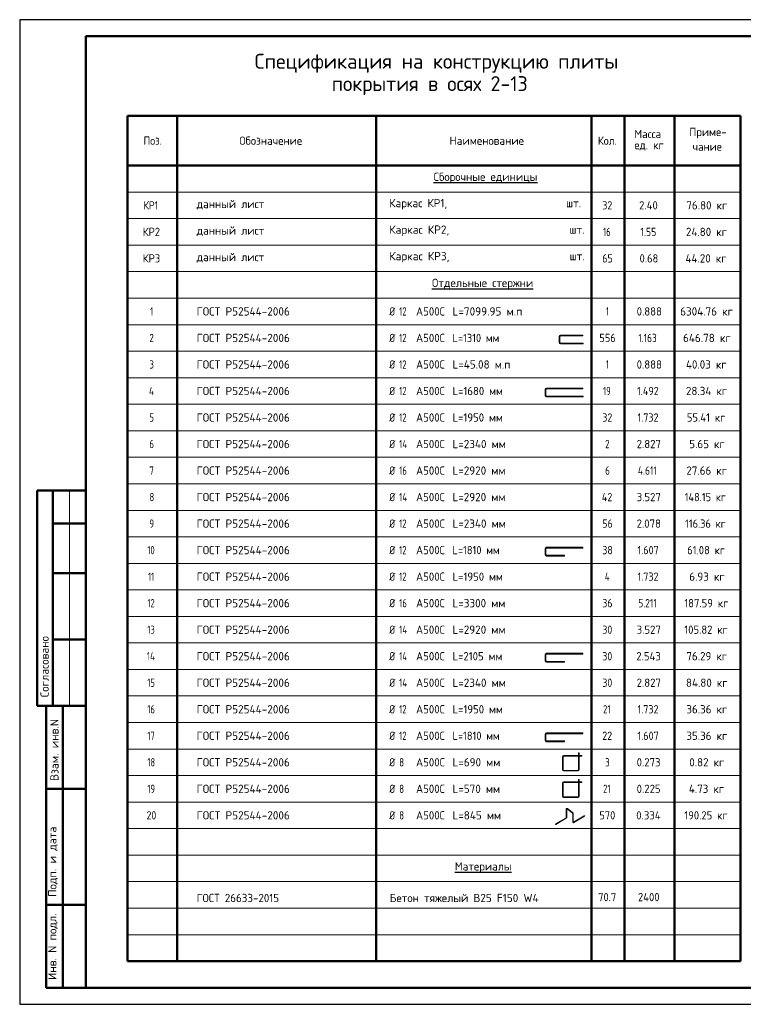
# Model space of a CAD drawing. Header units: millimetres. Extents: x 0 to 42000, y 0 to 29700.
# Tile 1 of 4: x 0 to 21830, y 0 to 29700. Entities that reach past the tile are written whole.
import ezdxf

# ---------------------------------------------------------------- set-up
doc = ezdxf.new("R2010")
doc.units = ezdxf.units.MM
doc.layers.add('Standard', color=7, linetype='Continuous', lineweight=25)
doc.styles.add('ISOCPEUR', font='txt')

msp = doc.modelspace()

# ---------------------------------------------------------------- linework, layer by layer
at = {"layer": 'Standard', "color": 7, "linetype": 'Continuous', "lineweight": 25, "transparency": 33554687}
msp.add_line((2000, 29200), (2000, 1058), dxfattribs=at)
at = {"layer": 'Standard', "color": 7, "linetype": 'Continuous', "lineweight": 50, "transparency": 33554687}
for p, q in [((21750, 26800), (3250, 26800)), ((3250, 26800), (3250, 25300)), ((4750, 26800), (4750, 25300)), ((10750, 26800), (10750, 25300)), ((17250, 26800), (17250, 25300)), ((18250, 26800), (18250, 25300)), ((19750, 26800), (19750, 25300)), ((21750, 26800), (21750, 25300)), ((21750, 25300), (3250, 25300)), ((3250, 25300), (3250, 1300)), ((4750, 25300), (4750, 1300)), ((10750, 25300), (10750, 1300)), ((17250, 25300), (17250, 1300)), ((18250, 25300), (18250, 1300)), ((19750, 25300), (19750, 1300)), ((21750, 25300), (21750, 1300)), ((6, 15500), (0, 15500)), ((2000, 15500), (527, 15500)), ((527, 15500), (527, 9000)), ((527, 15500), (527, 9000)), ((1000, 15500), (1000, 9000)), ((2000, 14500), (1000, 14500)), ((2000, 13000), (1000, 13000)), ((2000, 11000), (1000, 11000)), ((0, 9000), (6, 9000)), ((527, 9000), (2000, 9000)), ((800, 500), (800, 9000)), ((800, 500), (800, 9000)), ((1300, 500), (1300, 9000)), ((800, 6500), (2000, 6500)), ((800, 3000), (2000, 3000)), ((3250, 1300), (21750, 1300)), ((2000, 500), (800, 500))]:
    msp.add_line(p, q, dxfattribs=at)
at = {"layer": 'Standard', "color": 7, "linetype": 'Continuous', "lineweight": 13, "transparency": 33554687}
for p, q in [((21750, 24500), (3250, 24500)), ((21750, 23700), (3250, 23700)), ((21750, 22900), (3250, 22900)), ((21750, 22100), (3250, 22100)), ((21750, 21300), (3250, 21300)), ((21750, 20500), (3250, 20500)), ((16272, 20143), (16272, 19964)), ((16296, 20143), (16296, 19964)), ((21750, 19700), (3250, 19700)), ((21750, 18900), (3250, 18900)), ((15852, 18543), (15852, 18364)), ((15876, 18543), (15876, 18364)), ((21750, 18100), (3250, 18100)), ((21750, 17300), (3250, 17300)), ((21750, 16500), (3250, 16500)), ((1500, 15500), (1500, 9000)), ((21750, 15700), (3250, 15700)), ((21750, 14900), (3250, 14900)), ((21750, 14100), (3250, 14100)), ((15852, 13743), (15852, 13564)), ((15876, 13743), (15876, 13564)), ((21750, 13300), (3250, 13300)), ((21750, 12500), (3250, 12500)), ((21750, 11700), (3250, 11700)), ((21750, 10900), (3250, 10900)), ((15852, 10543), (15852, 10364)), ((15876, 10543), (15876, 10364)), ((21750, 10100), (3250, 10100)), ((21750, 9300), (3250, 9300)), ((21750, 8500), (3250, 8500)), ((15852, 8143), (15852, 7964)), ((15876, 8143), (15876, 7964)), ((21750, 7700), (3250, 7700)), ((16376, 7071), (16376, 7474)), ((16394, 7071), (16394, 7474)), ((16409, 7507), (16862, 7507)), ((16409, 7489), (16862, 7489)), ((3250, 6900), (21750, 6900)), ((21750, 6900), (3250, 6900)), ((16409, 7056), (16847, 7056)), ((16409, 7038), (16847, 7038)), ((16376, 6271), (16376, 6674)), ((16394, 6271), (16394, 6674)), ((16409, 6707), (16862, 6707)), ((16409, 6689), (16862, 6689)), ((16409, 6256), (16847, 6256)), ((16409, 6238), (16847, 6238)), ((3250, 6100), (21750, 6100)), ((16486, 5633), (16486, 5888)), ((16501, 5633), (16501, 5888)), ((16513, 5894), (16681, 5767)), ((16522, 5906), (16690, 5779)), ((16684, 5501), (16684, 5761)), ((16699, 5501), (16699, 5761)), ((16710, 5495), (17033, 5684)), ((16718, 5482), (17041, 5671)), ((16163, 5439), (16482, 5627)), ((16170, 5426), (16490, 5614)), ((3250, 5300), (21750, 5300)), ((3250, 4500), (21750, 4500)), ((3250, 3700), (21750, 3700)), ((3250, 2900), (21750, 2900)), ((3250, 2100), (21750, 2100))]:
    msp.add_line(p, q, dxfattribs=at)
at = {"layer": 'Standard', "color": 7, "linetype": 'Continuous', "lineweight": 25, "transparency": 33554687}
msp.add_lwpolyline([(0, 0), (42000, 0), (42000, 29700), (0, 29700), (0, 0)], close=True, dxfattribs=at)
at = {"layer": 'Standard', "color": 7, "linetype": 'Continuous', "lineweight": 50, "transparency": 33554687}
msp.add_lwpolyline([(2000, 29200), (41500, 29200), (41500, 500), (2000, 500), (2000, 29200)], close=True, dxfattribs=at)
at = {"layer": 'Standard', "color": 7, "linetype": 'Continuous', "lineweight": 25, "transparency": 33554687}
msp.add_lwpolyline([(23000, 29200), (2000, 29200), (2000, 500), (23000, 500), (23000, 29200)], dxfattribs=at)
at = {"layer": 'Standard', "color": 7, "linetype": 'Continuous', "lineweight": 13, "transparency": 33554687}
for points in [[(16316, 20187), (16990, 20187), (16990, 20163), (16316, 20163)], [(16316, 19944), (16994, 19944), (16994, 19920), (16316, 19920)], [(15896, 18587), (16990, 18587), (16990, 18563), (15896, 18563)], [(15896, 18344), (16994, 18344), (16994, 18320), (15896, 18320)], [(15896, 13787), (16990, 13787), (16990, 13763), (15896, 13763)], [(15896, 13544), (16434, 13544), (16434, 13520), (15896, 13520)], [(15896, 10587), (16990, 10587), (16990, 10563), (15896, 10563)], [(15896, 10344), (16434, 10344), (16434, 10320), (15896, 10320)], [(15896, 8187), (16990, 8187), (16990, 8163), (15896, 8163)], [(15896, 7944), (16434, 7944), (16434, 7920), (15896, 7920)], [(16862, 7071), (16862, 7582), (16880, 7582), (16880, 7071)], [(16880, 7507), (16955, 7507), (16955, 7489), (16880, 7489)], [(16862, 6271), (16862, 6782), (16880, 6782), (16880, 6271)], [(16880, 6707), (16955, 6707), (16955, 6689), (16880, 6689)]]:
    msp.add_lwpolyline(points, dxfattribs=at)
for centre, radius, start, end in [((16316, 20143), 44, 90, 180), ((16316, 19964), 44, 180, 270), ((16316, 20143), 20, 90, 180), ((16316, 19964), 20, 180, 270), ((15896, 18543), 44, 90, 180), ((15896, 18543), 20, 90, 180), ((15896, 18364), 44, 180, 270), ((15896, 18364), 20, 180, 270), ((15896, 13743), 44, 90, 180), ((15896, 13743), 20, 90, 180), ((15896, 13564), 44, 180, 270), ((15896, 13564), 20, 180, 270), ((15896, 10543), 44, 90, 180), ((15896, 10543), 20, 90, 180), ((15896, 10364), 44, 180, 270), ((15896, 10364), 20, 180, 270), ((15896, 8143), 44, 90, 180), ((15896, 8143), 20, 90, 180), ((15896, 7964), 44, 180, 270), ((15896, 7964), 20, 180, 270), ((16409, 7474), 33, 90, 180), ((16409, 7474), 15, 90, 180), ((16409, 7071), 33, 180, 270), ((16409, 7071), 15, 180, 270), ((16847, 7071), 15, 270, 0), ((16847, 7071), 33, 270, 0), ((16409, 6674), 33, 90, 180), ((16409, 6674), 15, 90, 180), ((16409, 6271), 33, 180, 270), ((16409, 6271), 15, 180, 270), ((16847, 6271), 15, 270, 0), ((16847, 6271), 33, 270, 0), ((16509, 5888), 22.5, 52.9078, 180), ((16509, 5888), 7.5, 52.9078, 180), ((16677, 5761), 7.5, 0, 52.9078), ((16677, 5761), 22.5, 0, 52.9078), ((17037, 5678), 7.5, 300.447, 120.447), ((16167, 5432), 7.5, 120.447, 300.447), ((16479, 5633), 7.5, 300.447, 0), ((16479, 5633), 22.5, 300.447, 0), ((16707, 5501), 22.5, 180, 300.447), ((16707, 5501), 7.5, 180, 300.447)]:
    msp.add_arc(centre, radius, start, end, dxfattribs=at)

# ---------------------------------------------------------------- texts
at = {"layer": 'Standard', "color": 7, "linetype": 'Continuous', "lineweight": 50, "transparency": 33554687, "char_height": 450, "attachment_point": 7, "style": 'ISOCPEUR'}
for s, insert, width in [('\\W0.99;Спецификация на конструкцию плиты', (7089, 28100), 11039.72), ('\\W0.97;покрытия в осях 2-13', (9417, 27425), 6380.33)]:
    msp.add_mtext(s, dxfattribs=dict(at, insert=insert, width=width))
at = {"layer": 'Standard', "color": 7, "linetype": 'Continuous', "lineweight": 25, "transparency": 33554687, "char_height": 250, "attachment_point": 7, "style": 'ISOCPEUR'}
for s, insert, width in [('\\W0.92;Поз.', (3734, 25925), 727.48), ('\\W0.97;Обозначение', (6626, 25925), 2082.85), ('\\W0.98;Наименование', (12967, 25925), 2320.66), ('\\W0.93;Кол.', (17441, 25925), 740.19), ('\\W0.95;Масса', (18544, 26127), 1043.43), ('\\W0.96;Приме-', (20200, 26121), 1218.74), ('\\W0.95;ед. кг', (18544, 25752), 1042.91), ('\\W0.95;чание', (20300, 25746), 1017.69), ('\\W0.98;{\\LСборочные единицы}', (12487, 24768), 3145.85), ('\\W0.84;КР1', (3738, 23975), 629.78), ('\\W0.97;данный лист', (5340, 23975), 2095.88), ('\\W0.98;Каркас КР1,                       шт.', (11150, 23975), 5960.57), ('\\W0.87;32', (17575, 23975), 459.01), ('\\W0.93;2.40', (18687, 23975), 740.2), ('\\W0.96;76.80 кг', (20112, 23975), 1394.31), ('\\W0.92;КР2', (3712, 23175), 689.61), ('\\W0.97;данный лист', (5340, 23175), 2095.88), ('\\W0.99;Каркас КР2,                       шт.', (11150, 23175), 6011.48), ('\\W0.75;16', (17600, 23175), 393.57), ('\\W0.85;1.55', (18725, 23175), 655.32), ('\\W0.96;24.80 кг', (20100, 23175), 1419.46), ('\\W0.92;КР3', (3712, 22375), 689.61), ('\\W0.97;данный лист', (5340, 22375), 2095.88), ('\\W0.99;Каркас КР3,                       шт.', (11150, 22375), 6011.48), ('\\W0.87;65', (17575, 22375), 459.01), ('\\W0.92;0.68', (18700, 22375), 714.77), ('\\W0.96;44.20 кг', (20087, 22375), 1444.6), ('\\W0.98;{\\LОтдельные стержни}', (12438, 21568), 3246.34), ('\\W0.56;1', (3938, 20775), 194.44), ('\\W0.98;ГОСТ Р52544-2006', (5340, 20775), 3020.99), ('\\W0.83;Ø', (11150, 20775), 354.18), ('\\W0.75;12', (11449, 20775), 393.57), ('\\W0.95;А500С', (11957, 20775), 1042.91), ('\\W0.98;L=7099.95 м.п', (13058, 20775), 2195.49), ('\\W0.56;1', (17687, 20775), 194.45), ('\\W0.94;0.888', (18612, 20775), 891.67), ('\\W0.97;6304.76 кг', (19925, 20775), 1770.12), ('\\W0.78;2', (3912, 19975), 272), ('\\W0.98;ГОСТ Р52544-2006', (5340, 19975), 3020.99), ('\\W0.83;Ø', (11150, 19975), 354.18), ('\\W0.75;12', (11449, 19975), 393.57), ('\\W0.95;А500С', (11957, 19975), 1042.91), ('\\W0.91;L=1310 мм', (13058, 19975), 1612.89), ('\\W0.91;556', (17487, 19975), 638.63), ('\\W0.82;1.163', (18662, 19975), 776.84), ('\\W0.97;646.78 кг', (20012, 19975), 1594.85), ('\\W0.78;3', (3912, 19175), 272), ('\\W0.98;ГОСТ Р52544-2006', (5340, 19175), 3020.99), ('\\W0.83;Ø', (11150, 19175), 354.18), ('\\W0.75;12', (11449, 19175), 393.57), ('\\W0.95;А500С', (11957, 19175), 1042.91), ('\\W0.97;L=45.08 м.п', (13058, 19175), 1870.29), ('\\W0.56;1', (17687, 19175), 194.45), ('\\W0.94;0.888', (18612, 19175), 891.67), ('\\W0.96;40.03 кг', (20100, 19175), 1419.46), ('\\W0.80;4', (3900, 18375), 299.87), ('\\W0.98;ГОСТ Р52544-2006', (5340, 18375), 3020.99), ('\\W0.83;Ø', (11150, 18375), 354.18), ('\\W0.75;12', (11449, 18375), 393.57), ('\\W0.95;А500С', (11957, 18375), 1042.91), ('\\W0.94;L=1680 мм', (13058, 18375), 1666.52), ('\\W0.75;19', (17600, 18375), 393.57), ('\\W0.88;1.492', (18625, 18375), 859.76), ('\\W0.96;28.34 кг', (20100, 18375), 1419.46), ('\\W0.78;5', (3912, 17575), 272), ('\\W0.98;ГОСТ Р52544-2006', (5340, 17575), 3020.99), ('\\W0.83;Ø', (11150, 17575), 354.18), ('\\W0.75;12', (11449, 17575), 393.57), ('\\W0.95;А500С', (11957, 17575), 1042.91), ('\\W0.94;L=1950 мм', (13058, 17575), 1666.52), ('\\W0.87;32', (17575, 17575), 459.01), ('\\W0.88;1.732', (18638, 17575), 834.26), ('\\W0.93;55.41 кг', (20125, 17575), 1364.97), ('\\W0.78;6', (3912, 16775), 272), ('\\W0.98;ГОСТ Р52544-2006', (5340, 16775), 3020.99), ('\\W0.83;Ø', (11150, 16775), 354.18), ('\\W0.76;14', (11449, 16775), 420.46), ('\\W0.95;А500С', (11957, 16775), 1042.91), ('\\W0.97;L=2340 мм', (13058, 16775), 1745.27), ('\\W0.78;2', (17662, 16775), 272), ('\\W0.94;2.827', (18612, 16775), 891.67), ('\\W0.96;5.65 кг', (20200, 16775), 1218.74), ('\\W0.78;7', (3912, 15975), 272), ('\\W0.98;ГОСТ Р52544-2006', (5340, 15975), 3020.99), ('\\W0.83;Ø', (11150, 15975), 354.18), ('\\W0.75;16', (11449, 15975), 393.57), ('\\W0.95;А500С', (11957, 15975), 1042.91), ('\\W0.97;L=2920 мм', (13058, 15975), 1720.16), ('\\W0.78;6', (17662, 15975), 272), ('\\W0.82;4.611', (18650, 15975), 802.57), ('\\W0.96;27.66 кг', (20112, 15975), 1394.31), ('\\W0.78;8', (3912, 15175), 272), ('\\W0.98;ГОСТ Р52544-2006', (5340, 15175), 3020.99), ('\\W0.83;Ø', (11150, 15175), 354.18), ('\\W0.76;14', (11449, 15175), 420.46), ('\\W0.95;А500С', (11957, 15175), 1042.91), ('\\W0.97;L=2920 мм', (13058, 15175), 1720.16), ('\\W0.88;42', (17562, 15175), 484.99), ('\\W0.94;3.527', (18612, 15175), 891.67), ('\\W0.90;148.15 кг', (20062, 15175), 1486.96), ('\\W0.78;9', (3912, 14375), 272), ('\\W0.98;ГОСТ Р52544-2006', (5340, 14375), 3020.99), ('\\W0.83;Ø', (11150, 14375), 354.18), ('\\W0.75;12', (11449, 14375), 393.57), ('\\W0.95;А500С', (11957, 14375), 1042.91), ('\\W0.97;L=2340 мм', (13058, 14375), 1745.27), ('\\W0.87;56', (17575, 14375), 459.01), ('\\W0.94;2.078', (18612, 14375), 891.67), ('\\W0.90;116.36 кг', (20075, 14375), 1461.69), ('\\W0.75;10', (3850, 13575), 393.58), ('\\W0.98;ГОСТ Р52544-2006', (5340, 13575), 3020.99), ('\\W0.83;Ø', (11150, 13575), 354.18), ('\\W0.75;12', (11449, 13575), 393.57), ('\\W0.95;А500С', (11957, 13575), 1042.91), ('\\W0.91;L=1810 мм', (13058, 13575), 1612.89), ('\\W0.87;38', (17575, 13575), 459.01), ('\\W0.88;1.607', (18638, 13575), 834.26), ('\\W0.92;61.08 кг', (20138, 13575), 1339.75), ('\\W0.62;11', (3875, 12775), 328.12), ('\\W0.98;ГОСТ Р52544-2006', (5340, 12775), 3020.99), ('\\W0.83;Ø', (11150, 12775), 354.18), ('\\W0.75;12', (11449, 12775), 393.57), ('\\W0.95;А500С', (11957, 12775), 1042.91), ('\\W0.94;L=1950 мм', (13058, 12775), 1666.52), ('\\W0.80;4', (17650, 12775), 299.86), ('\\W0.88;1.732', (18638, 12775), 834.26), ('\\W0.96;6.93 кг', (20200, 12775), 1218.74), ('\\W0.75;12', (3850, 11975), 393.58), ('\\W0.98;ГОСТ Р52544-2006', (5340, 11975), 3020.99), ('\\W0.83;Ø', (11150, 11975), 354.18), ('\\W0.75;16', (11449, 11975), 393.57), ('\\W0.95;А500С', (11957, 11975), 1042.91), ('\\W0.97;L=3300 мм', (13058, 11975), 1720.16), ('\\W0.87;36', (17575, 11975), 459.01), ('\\W0.82;5.211', (18662, 11975), 776.84), ('\\W0.93;187.59 кг', (20050, 11975), 1515.71), ('\\W0.75;13', (3850, 11175), 393.58), ('\\W0.98;ГОСТ Р52544-2006', (5340, 11175), 3020.99), ('\\W0.83;Ø', (11150, 11175), 354.18), ('\\W0.76;14', (11449, 11175), 420.46), ('\\W0.95;А500С', (11957, 11175), 1042.91), ('\\W0.97;L=2920 мм', (13058, 11175), 1720.16), ('\\W0.87;30', (17575, 11175), 459.01), ('\\W0.94;3.527', (18612, 11175), 891.67), ('\\W0.93;105.82 кг', (20050, 11175), 1515.71), ('\\W0.76;14', (3838, 10375), 420.46), ('\\W0.98;ГОСТ Р52544-2006', (5340, 10375), 3020.99), ('\\W0.83;Ø', (11150, 10375), 354.18), ('\\W0.76;14', (11449, 10375), 420.46), ('\\W0.95;А500С', (11957, 10375), 1042.91), ('\\W0.94;L=2105 мм', (13058, 10375), 1666.52), ('\\W0.87;30', (17575, 10375), 459.01), ('\\W0.94;2.543', (18600, 10375), 916.95), ('\\W0.96;76.29 кг', (20112, 10375), 1394.31), ('\\W0.75;15', (3850, 9575), 393.58), ('\\W0.98;ГОСТ Р52544-2006', (5340, 9575), 3020.99), ('\\W0.83;Ø', (11150, 9575), 354.18), ('\\W0.76;14', (11449, 9575), 420.46), ('\\W0.95;А500С', (11957, 9575), 1042.91), ('\\W0.97;L=2340 мм', (13058, 9575), 1745.27), ('\\W0.87;30', (17575, 9575), 459.01), ('\\W0.94;2.827', (18612, 9575), 891.67), ('\\W0.96;84.80 кг', (20100, 9575), 1419.46), ('\\W0.75;16', (3850, 8775), 393.58), ('\\W0.98;ГОСТ Р52544-2006', (5340, 8775), 3020.99), ('\\W0.83;Ø', (11150, 8775), 354.18), ('\\W0.75;12', (11449, 8775), 393.57), ('\\W0.95;А500С', (11957, 8775), 1042.91), ('\\W0.94;L=1950 мм', (13058, 8775), 1666.52), ('\\W0.75;21', (17600, 8775), 393.57), ('\\W0.88;1.732', (18638, 8775), 834.26), ('\\W0.96;36.36 кг', (20112, 8775), 1394.31), ('\\W0.75;17', (3850, 7975), 393.58), ('\\W0.98;ГОСТ Р52544-2006', (5340, 7975), 3020.99), ('\\W0.83;Ø', (11150, 7975), 354.18), ('\\W0.75;12', (11449, 7975), 393.57), ('\\W0.95;А500С', (11957, 7975), 1042.91), ('\\W0.91;L=1810 мм', (13058, 7975), 1612.89), ('\\W0.87;22', (17575, 7975), 459.01), ('\\W0.88;1.607', (18638, 7975), 834.26), ('\\W0.96;35.36 кг', (20112, 7975), 1394.31), ('\\W0.75;18', (3850, 7175), 393.58), ('\\W0.98;ГОСТ Р52544-2006', (5340, 7175), 3020.99), ('\\W0.83;Ø', (11150, 7175), 354.18), ('\\W0.78;8', (11449, 7175), 271.99), ('\\W0.95;А500С', (11957, 7175), 1042.91), ('\\W0.97;L=690 мм', (13058, 7175), 1544.86), ('\\W0.78;3', (17662, 7175), 272), ('\\W0.94;0.273', (18612, 7175), 891.67), ('\\W0.96;0.82 кг', (20200, 7175), 1218.74), ('\\W0.75;19', (3850, 6375), 393.58), ('\\W0.98;ГОСТ Р52544-2006', (5340, 6375), 3020.99), ('\\W0.83;Ø', (11150, 6375), 354.18), ('\\W0.78;8', (11449, 6375), 271.99), ('\\W0.95;А500С', (11957, 6375), 1042.91), ('\\W0.97;L=570 мм', (13058, 6375), 1544.86), ('\\W0.75;21', (17600, 6375), 393.57), ('\\W0.94;0.225', (18612, 6375), 891.67), ('\\W0.96;4.73 кг', (20187, 6375), 1243.92), ('\\W0.87;20', (3825, 5575), 459.01), ('\\W0.98;ГОСТ Р52544-2006', (5340, 5575), 3020.99), ('\\W0.83;Ø', (11150, 5575), 354.18), ('\\W0.78;8', (11449, 5575), 271.99), ('\\W0.95;А500С', (11957, 5575), 1042.91), ('\\W0.97;L=845 мм', (13058, 5575), 1569.99), ('\\W0.91;570', (17487, 5575), 638.63), ('\\W0.94;0.334', (18600, 5575), 916.95), ('\\W0.93;190.25 кг', (20050, 5575), 1515.71), ('\\W0.97;{\\LМатериалы}', (13125, 3968), 1870.53), ('\\W0.96;ГОСТ 26633-2015', (5338, 3082), 2718.62), ('\\W0.98;Бетон тяжелый В25 F150 W4', (11164, 3082), 4695.09), ('\\W0.92;70.7', (17450, 3109), 714.78), ('\\W0.93;2400', (18651, 3109), 841.34)]:
    msp.add_mtext(s, dxfattribs=dict(at, insert=insert, width=width))
at = {"layer": 'Standard', "color": 7, "linetype": 'Continuous', "lineweight": 50, "transparency": 33554687, "char_height": 250, "attachment_point": 7, "rotation": 90, "style": 'ISOCPEUR'}
for s, insert, width in [('\\A1;{\\fISOCPEUR|i0|b0;\\H250.000000;\\W1.000000;\\C7;Согласовано}\\P', (875, 9261), 2071.88), ('\\A1;{\\fISOCPEUR|i0|b0;\\H250.000000;\\W1.000000;\\C7;Взам. инв.N}\\P', (1173, 6736), 1909.1), ('\\A1;{\\fISOCPEUR|i0|b0;\\H250.000000;\\W1.000000;\\C7;Подп. и дата}\\P', (1149, 3242), 2197.06), ('\\A1;{\\fISOCPEUR|i0|b0;\\H250.000000;\\W1.000000;\\C7;Инв. N подл.}\\P', (1149, 734), 2021.79)]:
    msp.add_mtext(s, dxfattribs=dict(at, insert=insert, width=width))

doc.saveas('drawing.dxf')
